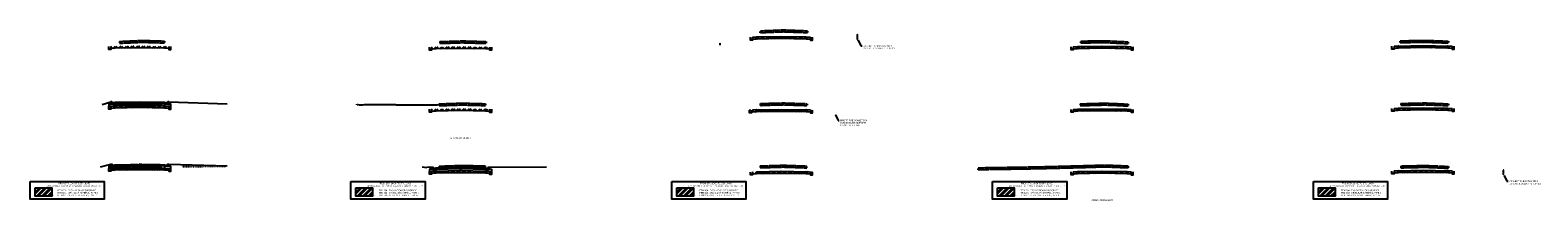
# Model space of a CAD drawing. Header units: feet. Extents: x -492 to 1399858, y -45 to 444169.
# Tile 6 of 11: x 1396490 to 1397218, y 444079 to 444161. Entities that reach past the tile are written whole.
import ezdxf
from ezdxf import colors
from ezdxf.entities.mleader import LeaderData, LeaderLine
from ezdxf.math import Vec2, Vec3

# ---------------------------------------------------------------- set-up
doc = ezdxf.new("R2010")
doc.units = ezdxf.units.FT
doc.header["$MEASUREMENT"] = 0
doc.linetypes.add('OhDOT_USTN2', pattern=[0.11, 0.069, -0.041])
doc.linetypes.add('OhDOT_USTN3', pattern=[0.22, 0.165, -0.055])
doc.layers.add('DR_P_Storm_Sewer', color=1, linetype='Continuous', true_color=0xff0000)
for name, color, linetype in [('PF_X_Ground_Line', 180, 'OhDOT_USTN2'), ('PV_X_EOP', 27, 'OhDOT_USTN3'), ('XS_P_Finished_Grade', 3, 'Continuous'), ('XS_P_Text_Info', 7, 'Continuous')]:
    doc.layers.add(name, color=color, linetype=linetype)
doc.styles.add('Slanted-Normal', font='font31.shx', dxfattribs={"height": 0.1})

msp = doc.modelspace()

# ---------------------------------------------------------------- hatches: boundary and pattern name
at = {"layer": 'DR_P_Storm_Sewer'}
h = msp.add_hatch(color=256, dxfattribs=at)
h.dxf.hatch_style = 1
h.paths.add_polyline_path([(1396889.57, 444156.84), (1396889.82, 444156.84), (1396889.82, 444159.13), (1396889.57, 444159.13)])
h = msp.add_hatch(color=256, dxfattribs=at)
h.dxf.hatch_style = 1
h.paths.add_polyline_path([(1397201.67, 444093.88), (1397201.67, 444091.92), (1397201.92, 444091.92), (1397201.92, 444093.88)])
at = {"layer": 'XS_P_Text_Info'}
h = msp.add_hatch(dxfattribs=at)
h.set_pattern_fill('ANSI32', color=256, scale=5)
h.set_pattern_definition([(45, (310, 33.451), (-1.3258252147, 1.3258252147), []), (45, (310.8839, 33.451), (-1.3258252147, 1.3258252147), [])])
h.paths.add_polyline_path([(1396866.99, 444156.89), (1396866.99, 444157.97), (1396864.99, 444158.13), (1396864.99, 444158.05), (1396852.99, 444158.29), (1396840.99, 444158.05), (1396840.99, 444158.13), (1396838.99, 444157.97), (1396838.99, 444156.89), (1396840.99, 444157.05), (1396852.99, 444157.29), (1396864.99, 444157.05)])
h = msp.add_hatch(dxfattribs=at)
h.set_pattern_fill('ANSI32', color=256, scale=5)
h.set_pattern_definition([(45, (0, 28.9096), (-1.3258252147, 1.3258252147), []), (45, (0.8839, 28.9096), (-1.3258252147, 1.3258252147), [])])
h.paths.add_polyline_path([(1396528.99, 444153.49), (1396528.99, 444152.41), (1396530.99, 444152.57), (1396542.99, 444152.81), (1396554.99, 444152.57), (1396556.99, 444152.41), (1396556.99, 444153.49), (1396554.99, 444153.65), (1396554.99, 444153.56), (1396542.99, 444153.8), (1396530.99, 444153.56), (1396530.99, 444153.65)])
h = msp.add_hatch(dxfattribs=at)
h.set_pattern_fill('ANSI32', color=256, scale=5)
h.set_pattern_definition([(45, (154.9999, 28.6146), (-1.3258252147, 1.3258252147), []), (45, (155.8838, 28.6146), (-1.3258252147, 1.3258252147), [])])
h.paths.add_polyline_path([(1396683.99, 444153.17), (1396683.99, 444152.09), (1396685.99, 444152.25), (1396697.99, 444152.49), (1396709.99, 444152.25), (1396711.99, 444152.09), (1396711.99, 444153.17), (1396709.99, 444153.33), (1396709.99, 444153.25), (1396697.99, 444153.49), (1396685.99, 444153.25), (1396685.99, 444153.33)])
h = msp.add_hatch(dxfattribs=at)
h.set_pattern_fill('ANSI32', color=256, scale=5)
h.set_pattern_definition([(45, (464.9997, 28.7535), (-1.3258252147, 1.3258252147), []), (45, (465.8835, 28.7535), (-1.3258252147, 1.3258252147), [])])
h.paths.add_polyline_path([(1396993.99, 444153.31), (1396993.99, 444152.23), (1396995.99, 444152.39), (1397007.99, 444152.63), (1397019.99, 444152.39), (1397021.99, 444152.23), (1397021.99, 444153.31), (1397019.99, 444153.47), (1397019.99, 444153.39), (1397007.99, 444153.63), (1396995.99, 444153.39), (1396995.99, 444153.47)])
h = msp.add_hatch(dxfattribs=at)
h.set_pattern_fill('ANSI32', color=256, scale=5)
h.set_pattern_definition([(45, (620.0039, 29.0682), (-1.3258252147, 1.3258252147), []), (45, (620.8878, 29.0682), (-1.3258252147, 1.3258252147), [])])
h.paths.add_polyline_path([(1397176.99, 444152.53), (1397176.99, 444153.61), (1397174.99, 444153.77), (1397174.99, 444153.68), (1397162.99, 444153.92), (1397150.99, 444153.68), (1397150.99, 444153.77), (1397148.99, 444153.61), (1397148.99, 444152.53), (1397150.99, 444152.69), (1397162.99, 444152.93), (1397174.99, 444152.69)])
h = msp.add_hatch(dxfattribs=at)
h.set_pattern_fill('ANSI32', color=256, scale=5)
h.set_pattern_definition([(45, (0, 0.1543), (-1.3258252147, 1.3258252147), []), (45, (0.8839, 0.1543), (-1.3258252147, 1.3258252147), [])])
h.paths.add_polyline_path([(1396528.99, 444124.72), (1396528.99, 444123.63), (1396530.99, 444123.79), (1396542.99, 444124.03), (1396554.99, 444123.79), (1396556.99, 444123.63), (1396556.99, 444124.72), (1396554.99, 444124.88), (1396554.99, 444124.79), (1396542.99, 444125.03), (1396530.99, 444124.79), (1396530.99, 444124.88)])
h = msp.add_hatch(dxfattribs=at)
h.set_pattern_fill('ANSI32', color=256, scale=5)
h.set_pattern_definition([(45, (154.9999, -1.2737), (-1.3258252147, 1.3258252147), []), (45, (155.8838, -1.2737), (-1.3258252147, 1.3258252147), [])])
h.paths.add_polyline_path([(1396683.99, 444123.29), (1396683.99, 444122.2), (1396685.99, 444122.36), (1396697.99, 444122.6), (1396709.99, 444122.36), (1396711.99, 444122.2), (1396711.99, 444123.29), (1396709.99, 444123.45), (1396709.99, 444123.36), (1396697.99, 444123.6), (1396685.99, 444123.36), (1396685.99, 444123.45)])
h = msp.add_hatch(dxfattribs=at)
h.set_pattern_fill('ANSI32', color=256, scale=5)
h.set_pattern_definition([(45, (309.9998, -1.7004), (-1.3258252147, 1.3258252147), []), (45, (310.8837, -1.7004), (-1.3258252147, 1.3258252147), [])])
h.paths.add_polyline_path([(1396866.99, 444121.78), (1396866.99, 444122.86), (1396864.99, 444123.02), (1396864.99, 444122.93), (1396852.99, 444123.17), (1396840.99, 444122.93), (1396840.99, 444123.02), (1396838.49, 444122.82), (1396838.49, 444121.74), (1396840.99, 444121.94), (1396852.99, 444122.18), (1396864.99, 444121.94)])
h = msp.add_hatch(dxfattribs=at)
h.set_pattern_fill('ANSI32', color=256, scale=5)
h.set_pattern_definition([(45, (465.004, -1.3982), (-1.3258252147, 1.3258252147), []), (45, (465.8879, -1.3982), (-1.3258252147, 1.3258252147), [])])
h.paths.add_polyline_path([(1397021.99, 444122.08), (1397021.99, 444123.16), (1397019.99, 444123.32), (1397019.99, 444123.24), (1397007.99, 444123.48), (1396995.99, 444123.24), (1396995.99, 444123.32), (1396993.99, 444123.16), (1396993.99, 444122.08), (1396995.99, 444122.24), (1397007.99, 444122.48), (1397019.99, 444122.24)])
h = msp.add_hatch(dxfattribs=at)
h.set_pattern_fill('ANSI32', color=256, scale=5)
h.set_pattern_definition([(45, (619.9996, -0.924), (-1.3258252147, 1.3258252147), []), (45, (620.8834, -0.924), (-1.3258252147, 1.3258252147), [])])
h.paths.add_polyline_path([(1397148.99, 444123.62), (1397148.99, 444122.53), (1397150.99, 444122.69), (1397162.99, 444122.93), (1397174.99, 444122.69), (1397176.99, 444122.53), (1397176.99, 444123.62), (1397174.99, 444123.78), (1397174.99, 444123.69), (1397162.99, 444123.93), (1397150.99, 444123.69), (1397150.99, 444123.78)])
h = msp.add_hatch(dxfattribs=at)
h.set_pattern_fill('ANSI32', color=256, scale=5)
h.set_pattern_definition([(45, (0, -29.8235), (-1.3258252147, 1.3258252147), []), (45, (0.8839, -29.8235), (-1.3258252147, 1.3258252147), [])])
h.paths.add_polyline_path([(1396528.99, 444094.74), (1396528.99, 444093.65), (1396530.99, 444093.81), (1396542.99, 444094.05), (1396554.99, 444093.81), (1396556.99, 444093.65), (1396556.99, 444094.74), (1396554.99, 444094.9), (1396554.99, 444094.81), (1396542.99, 444095.05), (1396530.99, 444094.81), (1396530.99, 444094.9)])
h = msp.add_hatch(dxfattribs=at)
h.set_pattern_fill('ANSI32', color=256, scale=5)
h.set_pattern_definition([(45, (154.9999, -31.2279), (-1.3258252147, 1.3258252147), []), (45, (155.8838, -31.2279), (-1.3258252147, 1.3258252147), [])])
h.paths.add_polyline_path([(1396711.99, 444092.25), (1396711.99, 444093.33), (1396709.99, 444093.49), (1396709.99, 444093.41), (1396697.99, 444093.65), (1396685.99, 444093.41), (1396685.99, 444093.49), (1396683.99, 444093.33), (1396683.99, 444092.25), (1396685.99, 444092.41), (1396697.99, 444092.65), (1396709.99, 444092.41)])
h = msp.add_hatch(dxfattribs=at)
h.set_pattern_fill('ANSI32', color=256, scale=5)
h.set_pattern_definition([(45, (309.9998, -31.5449), (-1.3258252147, 1.3258252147), []), (45, (310.8837, -31.5449), (-1.3258252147, 1.3258252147), [])])
h.paths.add_polyline_path([(1396838.99, 444093.02), (1396838.99, 444091.93), (1396840.99, 444092.09), (1396852.99, 444092.33), (1396864.99, 444092.09), (1396866.99, 444091.93), (1396866.99, 444093.02), (1396864.99, 444093.18), (1396864.99, 444093.09), (1396852.99, 444093.33), (1396840.99, 444093.09), (1396840.99, 444093.18)])
h = msp.add_hatch(dxfattribs=at)
h.set_pattern_fill('ANSI32', color=256, scale=5)
h.set_pattern_definition([(45, (464.9997, -31.493), (-1.3258252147, 1.3258252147), []), (45, (465.8835, -31.493), (-1.3258252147, 1.3258252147), [])])
h.paths.add_polyline_path([(1396993.99, 444093.07), (1396993.99, 444091.98), (1396995.99, 444092.14), (1397007.99, 444092.38), (1397019.99, 444092.14), (1397021.99, 444091.98), (1397021.99, 444093.07), (1397019.99, 444093.23), (1397019.99, 444093.14), (1397007.99, 444093.38), (1396995.99, 444093.14), (1396995.99, 444093.23)])
h = msp.add_hatch(dxfattribs=at)
h.set_pattern_fill('ANSI32', color=256, scale=5)
h.set_pattern_definition([(45, (620.0039, -31.075), (-1.3258252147, 1.3258252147), []), (45, (620.8878, -31.075), (-1.3258252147, 1.3258252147), [])])
h.paths.add_polyline_path([(1397148.99, 444093.47), (1397148.99, 444092.39), (1397150.99, 444092.55), (1397162.99, 444092.79), (1397174.99, 444092.55), (1397176.99, 444092.39), (1397176.99, 444093.47), (1397174.99, 444093.63), (1397174.99, 444093.55), (1397162.99, 444093.79), (1397150.99, 444093.55), (1397150.99, 444093.63)])
h = msp.add_hatch(dxfattribs=at)
h.set_pattern_fill('ANSI32', color=256, scale=5)
h.set_pattern_definition([(45, (-1591.4826, 4406.6648), (-1.3258252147, 1.3258252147), []), (45, (-1590.5988, 4406.6648), (-1.3258252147, 1.3258252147), [])])
h.paths.add_polyline_path([(1396492.41, 444085.36), (1396500.48, 444085.35), (1396500.48, 444081.33), (1396492.41, 444081.33)])
h = msp.add_hatch(dxfattribs=at)
h.set_pattern_fill('ANSI32', color=256, scale=5)
h.set_pattern_definition([(45, (-1436.4828, 4406.6984), (-1.3258252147, 1.3258252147), []), (45, (-1435.5989, 4406.6984), (-1.3258252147, 1.3258252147), [])])
h.paths.add_polyline_path([(1396647.41, 444085.4), (1396655.48, 444085.38), (1396655.48, 444081.36), (1396647.41, 444081.36)])
h = msp.add_hatch(dxfattribs=at)
h.set_pattern_fill('ANSI32', color=256, scale=5)
h.set_pattern_definition([(45, (-1281.4829, 4406.677), (-1.3258252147, 1.3258252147), []), (45, (-1280.599, 4406.677), (-1.3258252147, 1.3258252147), [])])
h.paths.add_polyline_path([(1396802.41, 444085.37), (1396810.48, 444085.36), (1396810.48, 444081.34), (1396802.41, 444081.34)])
h = msp.add_hatch(dxfattribs=at)
h.set_pattern_fill('ANSI32', color=256, scale=5)
h.set_pattern_definition([(45, (-1126.483, 4406.6585), (-1.3258252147, 1.3258252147), []), (45, (-1125.599, 4406.6585), (-1.3258252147, 1.3258252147), [])])
h.paths.add_polyline_path([(1396957.41, 444085.36), (1396965.48, 444085.34), (1396965.48, 444081.32), (1396957.41, 444081.32)])
h = msp.add_hatch(dxfattribs=at)
h.set_pattern_fill('ANSI32', color=256, scale=5)
h.set_pattern_definition([(45, (-971.483, 4406.6883), (-1.3258252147, 1.3258252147), []), (45, (-970.5992, 4406.6883), (-1.3258252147, 1.3258252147), [])])
h.paths.add_polyline_path([(1397112.41, 444085.39), (1397120.48, 444085.37), (1397120.48, 444081.35), (1397112.41, 444081.35)])

# ---------------------------------------------------------------- linework, layer by layer
at = {"layer": 'DR_P_Storm_Sewer', "flags": 128}
for points in [[(1396889.57, 444156.84), (1396889.82, 444156.84), (1396889.82, 444159.13), (1396889.57, 444159.13)], [(1397201.67, 444093.88), (1397201.67, 444091.92), (1397201.92, 444091.92), (1397201.92, 444093.88)]]:
    msp.add_lwpolyline(points, close=True, dxfattribs=at)
at = {"layer": 'DR_P_Storm_Sewer'}
for centre in [(1396838.49, 444156.76), (1396867.49, 444156.76), (1396528.49, 444152.28), (1396557.49, 444152.28), (1396683.49, 444151.97), (1396712.49, 444151.97), (1396993.49, 444152.11), (1397022.49, 444152.11), (1397148.49, 444152.4), (1397177.49, 444152.4), (1396528.49, 444123.51), (1396557.49, 444123.51), (1396683.49, 444122.08), (1396712.49, 444122.08), (1396837.99, 444121.61), (1396867.49, 444121.65), (1396993.49, 444121.96), (1397022.49, 444121.96), (1397148.49, 444122.41), (1397177.49, 444122.41), (1396528.49, 444093.53), (1396557.49, 444093.54), (1396683.49, 444092.13), (1396712.49, 444092.13), (1396838.49, 444091.81), (1396867.49, 444091.81), (1396993.49, 444091.86), (1397022.49, 444091.86), (1397148.49, 444092.26), (1397177.49, 444092.27)]:
    msp.add_circle(centre, 0.165, dxfattribs=at)
at = {"layer": 'PF_X_Ground_Line', "flags": 128}
msp.add_lwpolyline([(1396563.37, 444095.56), (1396584.73, 444095.87)], dxfattribs=at)
at = {"layer": 'PV_X_EOP', "flags": 128}
for points in [[(1396533.09, 444155.89), (1396533.58, 444155.9), (1396542.99, 444156.32), (1396543.96, 444156.37), (1396543.96, 444156.37), (1396554.96, 444156.06)], [(1396533.09, 444155.89), (1396533.09, 444155.05)], [(1396533.09, 444155.05), (1396533.58, 444155.07), (1396542.99, 444155.49), (1396543.96, 444155.53), (1396543.96, 444155.53), (1396554.96, 444155.23)], [(1396554.96, 444156.06), (1396554.96, 444155.23)], [(1396688, 444155.81), (1396697.99, 444156.12), (1396699.01, 444156.15), (1396700.05, 444156.12), (1396710.3, 444155.81)], [(1396688, 444155.81), (1396688, 444154.98)], [(1396688, 444154.98), (1396697.99, 444155.29), (1396699.01, 444155.32), (1396700.05, 444155.28), (1396710.3, 444154.98)], [(1396710.3, 444155.81), (1396710.3, 444154.98)], [(1396823.18, 444155.03), (1396823.18, 444154.03)], [(1396865.55, 444160.86), (1396860.49, 444161.04), (1396854.07, 444161.29), (1396848.42, 444161.06), (1396842.75, 444160.85)], [(1396842.75, 444160.01), (1396842.75, 444160.85)], [(1396865.55, 444160.02), (1396860.49, 444160.21), (1396854.07, 444160.45), (1396848.42, 444160.23), (1396842.75, 444160.01)], [(1396865.55, 444160.86), (1396865.55, 444160.02)], [(1397020.52, 444155.54), (1397014.64, 444155.81), (1397009.29, 444156.09), (1397007.99, 444156.07), (1397002.48, 444155.97), (1397001.04, 444155.94), (1396997.44, 444155.85)], [(1396997.44, 444155.85), (1396997.44, 444155.01)], [(1397020.52, 444154.71), (1397014.64, 444154.98), (1397009.29, 444155.26), (1397007.99, 444155.24), (1397002.48, 444155.14), (1397001.04, 444155.1), (1396997.44, 444155.01)], [(1397020.52, 444155.54), (1397020.52, 444154.71)], [(1397151.92, 444156.16), (1397157.4, 444156.29), (1397160.37, 444156.32), (1397163.56, 444156.36), (1397166.72, 444156.3), (1397169.96, 444156.22), (1397175.35, 444156)], [(1397151.92, 444155.32), (1397151.92, 444156.16)], [(1397151.92, 444155.32), (1397157.4, 444155.46), (1397160.37, 444155.48), (1397163.56, 444155.52), (1397166.72, 444155.47), (1397169.96, 444155.38), (1397175.35, 444155.16)], [(1397175.35, 444156), (1397175.35, 444155.16)], [(1396530.04, 444126.14), (1396533.04, 444126.24), (1396534.35, 444126.32), (1396542.97, 444126.66), (1396550.12, 444126.53), (1396552.69, 444126.49), (1396553.94, 444126.41)], [(1396530.04, 444126.14), (1396530.04, 444125.31)], [(1396530.04, 444125.31), (1396533.04, 444125.41), (1396534.35, 444125.49), (1396542.97, 444125.83), (1396550.12, 444125.69), (1396552.69, 444125.66), (1396553.94, 444125.58)], [(1396552.21, 444126.19), (1396552.21, 444126.19), (1396552.21, 444126.19)], [(1396553.94, 444126.41), (1396553.94, 444125.58)], [(1396647.86, 444125.28), (1396647.86, 444125.78)], [(1396687.65, 444125.8), (1396692.55, 444125.97), (1396697.99, 444126.13), (1396698.83, 444126.16), (1396706.27, 444125.97), (1396709.97, 444125.86)], [(1396687.65, 444125.8), (1396687.65, 444124.96)], [(1396687.65, 444125.8), (1396687.65, 444125.3)], [(1396709.97, 444125.86), (1396709.97, 444125.03)], [(1396842.9, 444125.92), (1396846.3, 444126.05), (1396852.99, 444126.23), (1396854.07, 444126.27), (1396857.62, 444126.13), (1396865.36, 444125.88)], [(1396842.9, 444125.08), (1396842.9, 444125.92)], [(1396865.36, 444125.88), (1396865.36, 444125.04)], [(1396997.38, 444125.82), (1396998.58, 444125.85), (1397007.99, 444126.11), (1397009.15, 444126.14), (1397016.19, 444125.87), (1397020.6, 444125.66)], [(1396997.38, 444125.82), (1396997.38, 444124.99)], [(1397020.6, 444125.66), (1397020.6, 444124.83)], [(1397152.21, 444125.99), (1397157.84, 444126.12), (1397162.99, 444126.24), (1397163.77, 444126.27), (1397169.67, 444126.03), (1397175.3, 444125.8)], [(1397152.21, 444125.99), (1397152.21, 444125.16)], [(1397175.3, 444125.8), (1397175.3, 444124.97)], [(1396687.65, 444125.3), (1396686.76, 444125.26), (1396686.71, 444125.26), (1396686.39, 444125.26), (1396686.08, 444125.26), (1396685.57, 444125.24), (1396685.18, 444125.22), (1396684.74, 444125.2), (1396684.32, 444125.2), (1396683.7, 444125.2), (1396683.29, 444125.2), (1396683.01, 444125.21), (1396681.56, 444125.21), (1396680.68, 444125.22), (1396675.63, 444125.2), (1396672.04, 444125.23), (1396667.99, 444125.25), (1396667.16, 444125.26), (1396661.27, 444125.27), (1396660.54, 444125.27), (1396660.09, 444125.27), (1396652.74, 444125.28), (1396651.85, 444125.27), (1396650.5, 444125.25), (1396650.26, 444125.25), (1396649.69, 444125.24), (1396649.55, 444125.24), (1396649.27, 444125.24), (1396647.86, 444125.28)], [(1396687.65, 444124.96), (1396692.55, 444125.13), (1396697.99, 444125.3), (1396698.83, 444125.32), (1396706.27, 444125.14), (1396709.97, 444125.03)], [(1396842.9, 444125.08), (1396846.3, 444125.22), (1396852.99, 444125.4), (1396854.07, 444125.43), (1396857.62, 444125.3), (1396865.36, 444125.04)], [(1396997.38, 444124.99), (1396998.58, 444125.01), (1397007.99, 444125.27), (1397009.15, 444125.31), (1397016.19, 444125.04), (1397020.6, 444124.83)], [(1397152.21, 444125.16), (1397157.84, 444125.28), (1397162.99, 444125.41), (1397163.77, 444125.44), (1397169.67, 444125.2), (1397175.3, 444124.97)], [(1396528.09, 444096.15), (1396530.68, 444096.21), (1396534.59, 444096.34), (1396534.69, 444096.35), (1396535.68, 444096.41), (1396542.93, 444096.69), (1396542.99, 444096.69), (1396551.55, 444096.53), (1396553.01, 444096.51), (1396553.72, 444096.47)], [(1396528.09, 444096.15), (1396528.09, 444095.31)], [(1396528.09, 444095.31), (1396530.68, 444095.38), (1396534.59, 444095.51), (1396534.69, 444095.51), (1396535.68, 444095.57), (1396542.93, 444095.86), (1396542.99, 444095.86), (1396551.55, 444095.7), (1396553.01, 444095.68), (1396553.72, 444095.63)], [(1396553.72, 444096.47), (1396553.72, 444095.63)], [(1396687.68, 444095.78), (1396693.88, 444095.99), (1396697.99, 444096.14), (1396698.73, 444096.16), (1396709.62, 444095.89), (1396709.82, 444095.89)], [(1396687.68, 444095.78), (1396687.68, 444094.95)], [(1396687.68, 444094.95), (1396693.88, 444095.16), (1396697.99, 444095.31), (1396698.73, 444095.33), (1396709.62, 444095.06), (1396709.82, 444095.05)], [(1396709.82, 444095.89), (1396709.82, 444095.05)], [(1396842.78, 444095.91), (1396845.16, 444095.98), (1396852.99, 444096.21), (1396853.92, 444096.24), (1396857.27, 444096.13), (1396865.33, 444095.84)], [(1396842.78, 444095.91), (1396842.78, 444095.08)], [(1396842.78, 444095.08), (1396845.16, 444095.14), (1396852.99, 444095.38), (1396853.92, 444095.4), (1396857.27, 444095.3), (1396865.33, 444095.01)], [(1396865.33, 444095.01), (1396865.33, 444095.84)], [(1397020.54, 444095.75), (1397017.47, 444095.86), (1397009.14, 444096.19), (1396997.32, 444095.82), (1396976.47, 444095.3), (1396974.28, 444095.26), (1396972.82, 444095.24), (1396955.34, 444094.96), (1396947.99, 444094.86)], [(1397020.54, 444094.92), (1397017.47, 444095.03), (1397009.14, 444095.36), (1396997.32, 444094.98), (1396976.47, 444094.47), (1396974.28, 444094.43), (1396972.82, 444094.4), (1396955.34, 444094.13), (1396947.99, 444094.02)], [(1396947.99, 444094.02), (1396947.99, 444094.86)], [(1397020.54, 444095.75), (1397020.54, 444094.92)], [(1397152.28, 444095.86), (1397158.32, 444095.99), (1397162.99, 444096.1), (1397163.79, 444096.11), (1397169.87, 444095.89), (1397175.35, 444095.61)], [(1397152.28, 444095.86), (1397152.28, 444095.03)], [(1397152.28, 444095.03), (1397158.32, 444095.17), (1397163, 444095.28), (1397163.79, 444095.3), (1397169.87, 444095.07), (1397175.36, 444094.79)], [(1397175.36, 444095.62), (1397175.36, 444094.79)]]:
    msp.add_lwpolyline(points, dxfattribs=at)
at = {"layer": 'XS_P_Finished_Grade'}
for points in [[(1396490, 444088.36), (1396525.83, 444088.36), (1396525.83, 444079.9), (1396490, 444079.9)], [(1396645, 444088.36), (1396680.83, 444088.36), (1396680.83, 444079.9), (1396645, 444079.9)], [(1396800, 444088.36), (1396835.83, 444088.36), (1396835.83, 444079.9), (1396800, 444079.9)], [(1396955, 444088.36), (1396990.83, 444088.36), (1396990.83, 444079.9), (1396955, 444079.9)], [(1397110, 444088.36), (1397145.83, 444088.36), (1397145.83, 444079.9), (1397110, 444079.9)]]:
    msp.add_lwpolyline(points, close=True, dxfattribs=at)
at = {"layer": 'XS_P_Text_Info', "flags": 128}
for points in [[(1396838.99, 444157.97), (1396838.99, 444156.56), (1396837.99, 444156.56), (1396837.99, 444157.89)], [(1396838.99, 444157.97), (1396840.99, 444158.13), (1396840.99, 444158.04), (1396852.99, 444158.28), (1396864.99, 444158.04), (1396864.99, 444158.13), (1396866.99, 444157.97)], [(1396866.99, 444156.89), (1396864.99, 444157.05), (1396852.99, 444157.29), (1396840.99, 444157.05), (1396838.99, 444156.89)], [(1396866.99, 444157.97), (1396866.99, 444156.56), (1396867.99, 444156.56), (1396867.99, 444157.89)], [(1396528.99, 444153.49), (1396528.99, 444152.08), (1396527.99, 444152.08), (1396527.99, 444153.41)], [(1396556.99, 444152.41), (1396554.99, 444152.57), (1396542.99, 444152.81), (1396530.99, 444152.57), (1396528.99, 444152.41)], [(1396556.99, 444153.49), (1396556.99, 444152.08), (1396557.99, 444152.08), (1396557.99, 444153.41)], [(1396683.99, 444153.17), (1396683.99, 444151.76), (1396682.99, 444151.76), (1396682.99, 444153.09)], [(1396711.99, 444152.09), (1396709.99, 444152.25), (1396697.99, 444152.49), (1396685.99, 444152.25), (1396683.99, 444152.09)], [(1396711.99, 444153.17), (1396711.99, 444151.77), (1396712.99, 444151.77), (1396712.99, 444153.09)], [(1396993.99, 444153.31), (1396993.99, 444151.9), (1396992.99, 444151.9), (1396992.99, 444153.23)], [(1396993.99, 444153.31), (1396995.99, 444153.47), (1396995.99, 444153.39), (1397007.99, 444153.63), (1397019.99, 444153.39), (1397019.99, 444153.47), (1397021.99, 444153.31)], [(1397021.99, 444152.23), (1397019.99, 444152.39), (1397007.99, 444152.63), (1396995.99, 444152.39), (1396993.99, 444152.23)], [(1397021.99, 444153.31), (1397021.99, 444151.91), (1397022.99, 444151.91), (1397022.99, 444153.23)], [(1397148.99, 444153.61), (1397148.99, 444152.2), (1397147.99, 444152.2), (1397147.99, 444153.53)], [(1397148.99, 444153.61), (1397150.99, 444153.77), (1397150.99, 444153.68), (1397162.99, 444153.92), (1397174.99, 444153.68), (1397174.99, 444153.77), (1397176.99, 444153.61)], [(1397176.99, 444152.53), (1397174.99, 444152.69), (1397162.99, 444152.93), (1397150.99, 444152.69), (1397148.99, 444152.53)], [(1397176.99, 444153.61), (1397176.99, 444152.2), (1397177.99, 444152.2), (1397177.99, 444153.53)], [(1396524.82, 444125.53), (1396528.99, 444126.72)], [(1396528.99, 444126.72), (1396528.99, 444125.69), (1396527.99, 444125.63), (1396527.99, 444124.64), (1396530.99, 444124.88), (1396530.99, 444124.79), (1396542.99, 444125.03), (1396554.99, 444124.79), (1396554.99, 444124.88), (1396557.99, 444124.64), (1396557.99, 444125.63), (1396556.99, 444125.69), (1396556.99, 444126.72), (1396556.49, 444126.72), (1396556.33, 444126.27), (1396554.99, 444126.38), (1396554.99, 444126.4), (1396542.99, 444126.64), (1396530.99, 444126.4), (1396530.99, 444126.38), (1396529.66, 444126.27), (1396529.49, 444126.72), (1396528.99, 444126.72)], [(1396528.99, 444125.69), (1396530.99, 444125.79), (1396542.99, 444126.03), (1396554.99, 444125.79), (1396556.99, 444125.69)], [(1396530.99, 444126.38), (1396530.99, 444124.88)], [(1396542.99, 444126.64), (1396542.99, 444125.03)], [(1396554.99, 444126.38), (1396554.99, 444124.88)], [(1396556.99, 444126.72), (1396585.23, 444125.9)], [(1396527.99, 444124.64), (1396530.99, 444124.88), (1396530.99, 444124.79), (1396542.99, 444125.03), (1396554.99, 444124.79), (1396554.99, 444124.88), (1396557.99, 444124.64)], [(1396528.99, 444124.72), (1396528.99, 444123.31), (1396527.99, 444123.31), (1396527.99, 444124.64)], [(1396556.99, 444123.63), (1396554.99, 444123.79), (1396542.99, 444124.03), (1396530.99, 444123.79), (1396528.99, 444123.63)], [(1396556.99, 444124.72), (1396556.99, 444123.31), (1396557.99, 444123.31), (1396557.99, 444124.64)], [(1396683.99, 444123.29), (1396683.99, 444121.88), (1396682.99, 444121.88), (1396682.99, 444123.21)], [(1396711.99, 444122.2), (1396709.99, 444122.36), (1396697.99, 444122.6), (1396685.99, 444122.36), (1396683.99, 444122.2)], [(1396711.99, 444123.28), (1396711.99, 444121.88), (1396712.99, 444121.88), (1396712.99, 444123.21)], [(1396838.49, 444122.82), (1396838.49, 444121.41), (1396837.49, 444121.41), (1396837.49, 444122.74)], [(1396837.99, 444122.78), (1396837.49, 444122.74)], [(1396866.99, 444121.78), (1396864.99, 444121.94), (1396852.99, 444122.18), (1396840.99, 444121.94), (1396838.49, 444121.74)], [(1396838.99, 444122.86), (1396840.99, 444123.02), (1396840.99, 444122.93), (1396852.99, 444123.17), (1396864.99, 444122.93), (1396864.99, 444123.02), (1396866.99, 444122.86)], [(1396866.99, 444122.86), (1396866.99, 444121.45), (1396867.99, 444121.45), (1396867.99, 444122.78)], [(1396993.99, 444123.16), (1396993.99, 444121.75), (1396992.99, 444121.75), (1396992.99, 444123.08)], [(1396993.99, 444123.16), (1396995.99, 444123.32), (1396995.99, 444123.24), (1397007.99, 444123.48), (1397019.99, 444123.24), (1397019.99, 444123.32), (1397021.99, 444123.16)], [(1397021.99, 444122.08), (1397019.99, 444122.24), (1397007.99, 444122.48), (1396995.99, 444122.24), (1396993.99, 444122.08)], [(1397021.99, 444123.16), (1397021.99, 444121.75), (1397022.99, 444121.75), (1397022.99, 444123.08)], [(1397148.99, 444123.62), (1397148.99, 444122.21), (1397147.99, 444122.21), (1397147.99, 444123.54)], [(1397148.99, 444123.62), (1397150.99, 444123.78), (1397150.99, 444123.69), (1397162.99, 444123.93), (1397174.99, 444123.69), (1397174.99, 444123.78), (1397176.99, 444123.62)], [(1397176.99, 444122.53), (1397174.99, 444122.69), (1397162.99, 444122.93), (1397150.99, 444122.69), (1397148.99, 444122.53)], [(1397176.99, 444123.62), (1397176.99, 444122.21), (1397177.99, 444122.21), (1397177.99, 444123.54)], [(1396523.95, 444095.53), (1396528.99, 444096.74)], [(1396528.99, 444096.74), (1396529.49, 444096.74), (1396529.66, 444096.29), (1396530.99, 444096.4), (1396530.99, 444096.42), (1396542.99, 444096.66), (1396554.99, 444096.42), (1396554.99, 444096.4), (1396556.33, 444096.29), (1396556.49, 444096.74), (1396556.99, 444096.74), (1396585.13, 444095.9)], [(1396528.99, 444096.74), (1396528.99, 444095.71)], [(1396542.99, 444096.66), (1396542.99, 444095.05)], [(1396556.99, 444096.74), (1396556.99, 444095.71)], [(1396527.99, 444095.65), (1396527.99, 444094.66), (1396530.99, 444094.9), (1396530.99, 444094.81), (1396542.99, 444095.05), (1396554.99, 444094.81), (1396554.99, 444094.9), (1396557.99, 444094.66), (1396557.99, 444095.65), (1396556.99, 444095.71), (1396554.99, 444095.81), (1396542.99, 444096.05), (1396530.99, 444095.81), (1396528.99, 444095.71), (1396527.99, 444095.65)], [(1396528.99, 444094.74), (1396528.99, 444093.33), (1396527.99, 444093.33), (1396527.99, 444094.66)], [(1396556.99, 444093.65), (1396554.99, 444093.81), (1396542.99, 444094.05), (1396530.99, 444093.81), (1396528.99, 444093.65)], [(1396530.99, 444096.4), (1396530.99, 444094.9)], [(1396554.99, 444096.4), (1396554.99, 444094.9)], [(1396556.99, 444094.74), (1396556.99, 444093.33), (1396557.99, 444093.33), (1396557.99, 444094.66)], [(1396679.43, 444095.51), (1396681.72, 444095.15)], [(1396682.99, 444095.35), (1396681.72, 444095.15)], [(1396682.99, 444095.35), (1396683.99, 444095.33), (1396684.49, 444095.33), (1396684.66, 444094.88), (1396685.99, 444094.99), (1396685.99, 444095.01), (1396697.99, 444095.25), (1396709.99, 444095.01), (1396709.99, 444094.99), (1396711.33, 444094.88), (1396711.49, 444095.33), (1396711.99, 444095.33), (1396739.41, 444095.41)], [(1396683.99, 444095.33), (1396683.99, 444094.3), (1396682.99, 444094.25), (1396682.99, 444093.25), (1396685.99, 444093.49), (1396685.99, 444093.41), (1396697.99, 444093.65), (1396709.99, 444093.41), (1396709.99, 444093.49), (1396712.99, 444093.25), (1396712.99, 444094.25), (1396711.99, 444094.3), (1396711.99, 444095.33)], [(1396683.99, 444093.33), (1396683.99, 444091.92), (1396682.99, 444091.92), (1396682.99, 444093.25)], [(1396683.99, 444094.3), (1396685.99, 444094.41), (1396697.99, 444094.65), (1396709.99, 444094.41), (1396711.99, 444094.3)], [(1396711.99, 444092.25), (1396709.99, 444092.41), (1396697.99, 444092.65), (1396685.99, 444092.41), (1396683.99, 444092.25)], [(1396685.99, 444094.99), (1396685.99, 444093.49)], [(1396697.99, 444095.25), (1396697.99, 444093.65)], [(1396709.99, 444094.99), (1396709.99, 444093.49)], [(1396711.99, 444093.33), (1396711.99, 444091.92), (1396712.99, 444091.92), (1396712.99, 444093.25)], [(1396838.99, 444093.02), (1396838.99, 444091.61), (1396837.99, 444091.61), (1396837.99, 444092.94)], [(1396866.99, 444091.93), (1396864.99, 444092.09), (1396852.99, 444092.33), (1396840.99, 444092.09), (1396838.99, 444091.93)], [(1396840.99, 444093.19), (1396840.99, 444093.09), (1396852.99, 444093.33), (1396864.99, 444093.09), (1396864.99, 444093.18), (1396867.99, 444092.94)], [(1396866.99, 444093.02), (1396866.99, 444091.61), (1396867.99, 444091.61), (1396867.99, 444092.94)], [(1396993.99, 444093.07), (1396993.99, 444091.66), (1396992.99, 444091.66), (1396992.99, 444092.99)], [(1396993.99, 444093.07), (1396995.99, 444093.23), (1396995.99, 444093.14), (1397007.99, 444093.38), (1397019.99, 444093.14), (1397019.99, 444093.23), (1397021.99, 444093.07)], [(1397021.99, 444091.98), (1397019.99, 444092.14), (1397007.99, 444092.38), (1396995.99, 444092.14), (1396993.99, 444091.98)], [(1397021.99, 444093.07), (1397021.99, 444091.66), (1397022.99, 444091.66), (1397022.99, 444092.99)], [(1397148.99, 444093.47), (1397148.99, 444092.06), (1397147.99, 444092.06), (1397147.99, 444093.39)], [(1397148.99, 444093.47), (1397150.99, 444093.63), (1397150.99, 444093.55), (1397162.99, 444093.79), (1397174.99, 444093.55), (1397174.99, 444093.63), (1397176.99, 444093.47)], [(1397176.99, 444092.39), (1397174.99, 444092.55), (1397162.99, 444092.79), (1397150.99, 444092.55), (1397148.99, 444092.39)], [(1397176.99, 444093.47), (1397176.99, 444092.07), (1397177.99, 444092.07), (1397177.99, 444093.39)]]:
    msp.add_lwpolyline(points, dxfattribs=at)
at = {"layer": 'XS_P_Text_Info'}
for points in [[(1396492.41, 444085.36), (1396500.48, 444085.36), (1396500.48, 444081.33), (1396492.41, 444081.33)], [(1396647.41, 444085.4), (1396655.48, 444085.4), (1396655.48, 444081.36), (1396647.41, 444081.36)], [(1396802.41, 444085.37), (1396810.48, 444085.37), (1396810.48, 444081.34), (1396802.41, 444081.34)], [(1396957.41, 444085.36), (1396965.48, 444085.36), (1396965.48, 444081.32), (1396957.41, 444081.32)], [(1397112.41, 444085.39), (1397120.48, 444085.39), (1397120.48, 444081.35), (1397112.41, 444081.35)]]:
    msp.add_lwpolyline(points, close=True, dxfattribs=at)

# ---------------------------------------------------------------- texts
at = {"layer": 'XS_P_Text_Info', "char_height": 0.7, "style": 'Slanted-Normal'}
for s, insert, width, attachment_point in [('GRAVEL DRIVE LEFT', (1396697.99, 444109.39), 12.3918, 5), ('\\pxqc;FROM STA. 10+30 TO STA. 16+50\\PAPPROXIMATE DEPTH OF EXCAVATE AND REPLACE - 12"', (1396497.05, 444086.84), 28.6358, 4), ('\\pxi-3,l4,t4;-^IITEM 204 - EXCAVATION OF SUBGRADE\\P-^IITEM 204 - GRANULAR MATERIAL, TYPE C\\P-^IITEM 204 - GEOTEXTILE FABRIC, TYPE D', (1396500.48, 444082.86), 24.3771, 4), ('\\pxqc;FROM STA. 10+30 TO STA. 16+50\\PAPPROXIMATE DEPTH OF EXCAVATE AND REPLACE - 12"', (1396652.05, 444086.84), 28.6358, 4), ('\\pxi-3,l4,t4;-^IITEM 204 - EXCAVATION OF SUBGRADE\\P-^IITEM 204 - GRANULAR MATERIAL, TYPE C\\P-^IITEM 204 - GEOTEXTILE FABRIC, TYPE D', (1396655.47, 444082.86), 24.3771, 4), ('\\pxqc;FROM STA. 10+30 TO STA. 16+50\\PAPPROXIMATE DEPTH OF EXCAVATE AND REPLACE - 12"', (1396807.05, 444086.84), 28.6358, 4), ('\\pxi-3,l4,t4;-^IITEM 204 - EXCAVATION OF SUBGRADE\\P-^IITEM 204 - GRANULAR MATERIAL, TYPE C\\P-^IITEM 204 - GEOTEXTILE FABRIC, TYPE D', (1396810.47, 444082.86), 24.3771, 4), ('\\pxqc;FROM STA. 10+30 TO STA. 16+50\\PAPPROXIMATE DEPTH OF EXCAVATE AND REPLACE - 12"', (1396962.05, 444086.84), 28.6358, 4), ('\\pxi-3,l4,t4;-^IITEM 204 - EXCAVATION OF SUBGRADE\\P-^IITEM 204 - GRANULAR MATERIAL, TYPE C\\P-^IITEM 204 - GEOTEXTILE FABRIC, TYPE D', (1396965.47, 444082.86), 24.3771, 4), ('\\pxqc;FROM STA. 10+30 TO STA. 16+50\\PAPPROXIMATE DEPTH OF EXCAVATE AND REPLACE - 12"', (1397117.05, 444086.84), 28.6358, 4), ('\\pxi-3,l4,t4;-^IITEM 204 - EXCAVATION OF SUBGRADE\\P-^IITEM 204 - GRANULAR MATERIAL, TYPE C\\P-^IITEM 204 - GEOTEXTILE FABRIC, TYPE D', (1397120.47, 444082.86), 24.3771, 4), ('ASPHALT DRIVE LEFT', (1397007.99, 444079.39), 12.3918, 5)]:
    msp.add_mtext(s, dxfattribs=dict(at, insert=insert, width=width, attachment_point=attachment_point))

# ---------------------------------------------------------------- leaders
at = {"layer": 'XS_P_Text_Info'}
ml = msp.add_multileader_mtext('Standard', dxfattribs=at)
ml.set_content('CONNECT TO EXISTING WITH \\PCONCRETE COLLAR PER DM-1.1', color=256, style='Slanted-Normal')
ml.set_leader_properties()
ml.build(insert=Vec2(0, 0))
ml.multileader.update_dxf_attribs({"text_right_attachment_type": 3, "dogleg_length": 0.1, "arrow_head_size": 0.7, "scale": 5})
ctx = ml.context
ctx.base_point, ctx.scale, ctx.char_height, ctx.arrow_head_size, ctx.landing_gap_size, ctx.plane_origin = Vec3(1396891.93, 444153.73), 5, 0.7, 0.7, 0.5, Vec3(1396889.79, 444157.1)
ctx.right_attachment = 3
notes = []
notes.append((ctx, [(1, (1, 1, 0), (1396891.43, 444153.73), (1, 0), 0.5, [(0, [(1396889.79, 444157.1)], 0, [])])]))
ctx.mtext.insert, ctx.mtext.flow_direction = Vec3(1396892.43, 444154.08), 5
ml = msp.add_multileader_mtext('Standard', dxfattribs=at)
ml.set_content('PIPE TO PIPE CONNECTION\\PCONNECTION MADE WITH \\P15"X30" TEE FITTING', color=256, style='Slanted-Normal')
ml.set_leader_properties()
ml.build(insert=Vec2(0, 0))
ml.multileader.update_dxf_attribs({"text_right_attachment_type": 3, "dogleg_length": 0.1, "arrow_head_size": 0.7, "scale": 5})
ctx = ml.context
ctx.base_point, ctx.scale, ctx.char_height, ctx.arrow_head_size, ctx.landing_gap_size, ctx.plane_origin = Vec3(1396880.93, 444117.82), 5, 0.7, 0.7, 0.5, Vec3(1396878.79, 444121.18)
ctx.right_attachment = 3
notes.append((ctx, [(1, (1, 1, 0), (1396880.43, 444117.82), (1, 0), 0.5, [(0, [(1396878.79, 444121.18)], 0, [])])]))
ctx.mtext.insert, ctx.mtext.flow_direction = Vec3(1396881.43, 444118.17), 5
ml = msp.add_multileader_mtext('Standard', dxfattribs=at)
ml.set_content('CONNECT TO EXISTING WITH \\PCONCRETE COLLAR PER DM-1.1', color=256, style='Slanted-Normal')
ml.set_leader_properties()
ml.build(insert=Vec2(0, 0))
ml.multileader.update_dxf_attribs({"text_right_attachment_type": 3, "dogleg_length": 0.1, "arrow_head_size": 0.7, "scale": 5})
ctx = ml.context
ctx.base_point, ctx.scale, ctx.char_height, ctx.arrow_head_size, ctx.landing_gap_size, ctx.plane_origin = Vec3(1397204.06, 444088.56), 5, 0.7, 0.7, 0.5, Vec3(1397201.92, 444091.92)
ctx.right_attachment = 3
notes.append((ctx, [(1, (1, 1, 0), (1397203.56, 444088.56), (1, 0), 0.5, [(0, [(1397201.92, 444091.92)], 0, [])])]))
ctx.mtext.insert, ctx.mtext.flow_direction = Vec3(1397204.56, 444088.91), 5
for ctx, leaders in notes:
    for number, flags, end, landing, length, lines in leaders:
        leader = LeaderData()
        leader.index, (leader.has_last_leader_line, leader.has_dogleg_vector, leader.attachment_direction) = number, flags
        leader.last_leader_point, leader.dogleg_vector, leader.dogleg_length = Vec3(end), Vec3(landing), length
        for number, points, colour, breaks in lines:
            line = LeaderLine()
            line.index, line.vertices, line.color, line.breaks = number, Vec3.list(points), colors.encode_raw_color(colour), breaks
            leader.lines.append(line)
        ctx.leaders.append(leader)

doc.saveas('drawing.dxf')
